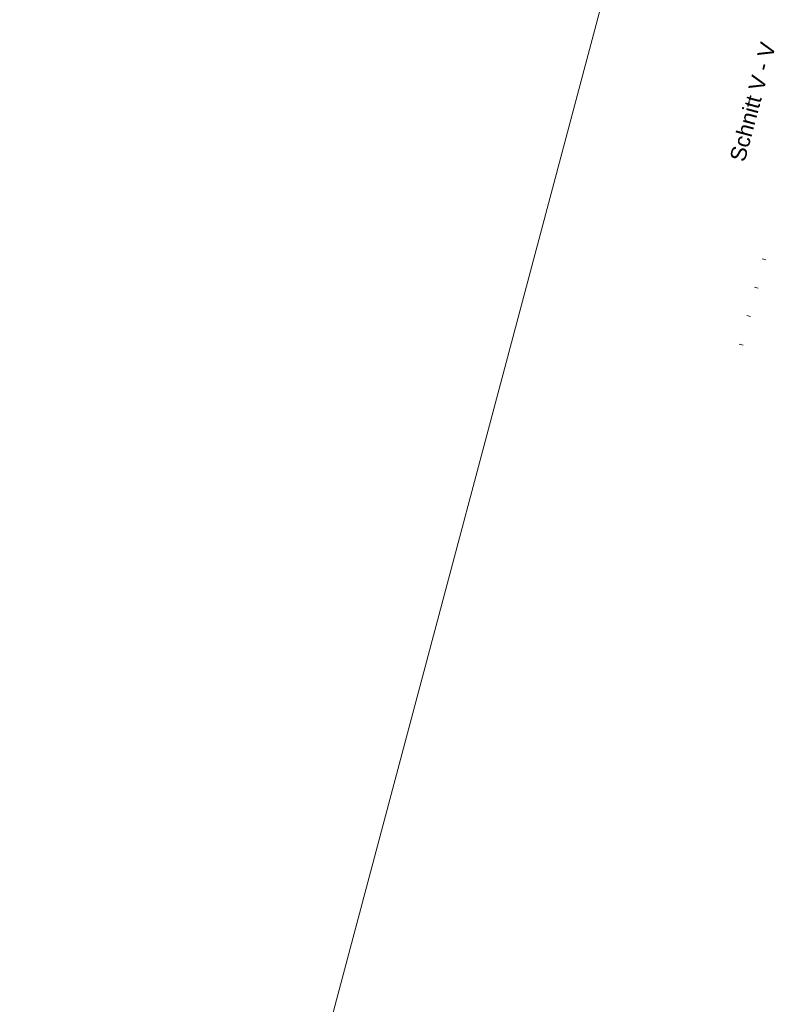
# Model space of a CAD drawing. Header units: metres. Extents: x 4462371 to 4462630, y 5328161 to 5328403.
# Tile 2 of 152: x 4462371 to 4462390, y 5328229 to 5328255. Entities that reach past the tile are written whole.
import ezdxf

# ---------------------------------------------------------------- set-up
doc = ezdxf.new("R2010")
doc.units = ezdxf.units.M
doc.linetypes.add('AUSGEZOGEN', pattern=[0])
doc.layers.add('Standard', color=7, linetype='AUSGEZOGEN', lineweight=13)
doc.styles.add('ARIAL', font='ARIAL.TTF')

msp = doc.modelspace()

# ---------------------------------------------------------------- linework, layer by layer
at = {"layer": 'Standard', "color": 7, "linetype": 'AUSGEZOGEN', "lineweight": 13}
for p, q in [((4462370.748, 5328199.25724), (4462425.11238, 5328403.37551)), ((4462389.68157, 5328248.49714), (4462389.7782, 5328248.47141)), ((4462389.58518, 5328247.74667), (4462389.48855, 5328247.77241)), ((4462389.39215, 5328247.02194), (4462389.29552, 5328247.04767)), ((4462389.19913, 5328246.2972), (4462389.1025, 5328246.32294))]:
    msp.add_line(p, q, dxfattribs=at)

# ---------------------------------------------------------------- texts
at = {"layer": 'Standard', "color": 52, "linetype": 'AUSGEZOGEN', "lineweight": 13, "insert": (4462389.24301, 5328250.94238), "char_height": 0.4, "width": 3.3065037, "attachment_point": 7, "rotation": 75.086185, "style": 'ARIAL'}
msp.add_mtext('\\W1.00;Schnitt\\~V\\~-\\~V', dxfattribs=at)

doc.saveas('drawing.dxf')
